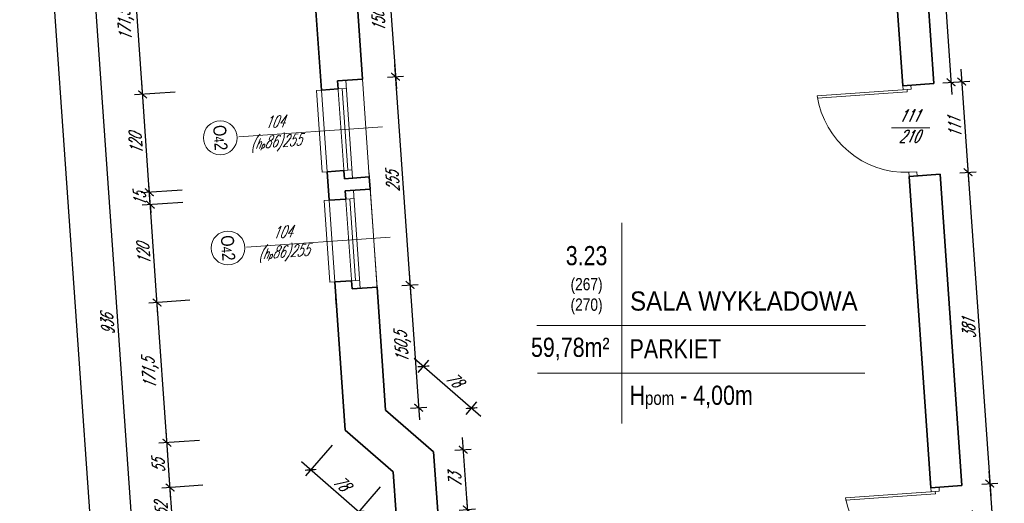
# Model space of a CAD drawing. Header units: millimetres. Extents: x 402 to 79005, y -7782 to 89952.
# Tile 44 of 256: x 21434 to 22637, y 17155 to 17746. Entities that reach past the tile are written whole.
import ezdxf

# ---------------------------------------------------------------- set-up
doc = ezdxf.new("R2010")
doc.units = ezdxf.units.MM
doc.header["$LTSCALE"] = 10
doc.linetypes.add('DASHED', pattern=[19.05, 12.7, -6.35])
doc.layers.get('0').update_dxf_attribs({"lineweight": 0})
doc.layers.get('Defpoints').update_dxf_attribs({"color": 253})
for name, color, linetype, lineweight in [('01 parter - ściany', 253, 'Continuous', 35), ('03-01_okna', 253, 'Continuous', 15), ('03_drzwi', 253, 'Continuous', 15), ('04-1_widok', 253, 'Continuous', 5), ('05-01_wymiary', 253, 'Continuous', 5), ('05-03_opis', 253, 'Continuous', 5)]:
    doc.layers.add(name, color=color, linetype=linetype, lineweight=lineweight)
doc.styles.add('ariel', font='ARIAL.TTF', dxfattribs={"width": 0.8})
doc.styles.add('ariel_wym', font='simplex.shx', dxfattribs={"width": 0.65, "oblique": 25})
doc.dimstyles.new('ariel 50', dxfattribs={"dimtxt": 15, "dimasz": 10, "dimexe": 10, "dimexo": 0, "dimgap": 5, "dimtad": 1, "dimdec": 1, "dimrnd": 0.5, "dimtxsty": 'ariel_wym', "dimblk": 'ARCHTICK', "dimcen": 2.5, "dimdle": 15, "dimazin": 0, "dimtfac": 1, "dimtdec": 1, "dimtix": 1, "dimtmove": 0, "dimatfit": 3, "dimldrblk": 'DOT', "dimfxl": 0, "dimarcsym": 0})
doc.dimstyles.new('ariel 50 wnętrze', dxfattribs={"dimtxt": 15, "dimasz": 10, "dimexe": 10, "dimexo": 0, "dimgap": 5, "dimtad": 1, "dimdec": 1, "dimrnd": 0.5, "dimtxsty": 'ariel_wym', "dimblk": 'ARCHTICK', "dimcen": 2.5, "dimdle": 15, "dimazin": 0, "dimtfac": 1, "dimtdec": 1, "dimtix": 1, "dimtmove": 0, "dimatfit": 3, "dimldrblk": 'DOT', "dimfxl": 0, "dimarcsym": 0})

# ---------------------------------------------------------------- blocks, each defined once
blk = doc.blocks.new('_ArchTick')
at = {"color": 0, "linetype": 'ByBlock', "const_width": 0.15}
blk.add_lwpolyline([(-0.5, -0.5), (0.5, 0.5)], dxfattribs=at)
blk = doc.blocks.new('*D3289')
at = {"layer": '05-01_wymiary', "color": 0, "lineweight": -2}
for p, q in [((21622.7, 17107.5), (21617, 17189.3)), ((21658, 17177.2), (21608.1, 17173.7)), ((21661.6, 17125.3), (21611.7, 17121.8))]:
    blk.add_line(p, q, dxfattribs=at)
at = {"layer": 'Defpoints', "color": 0, "lineweight": 0}
for p in [(21890.7, 17193.4), (21618.1, 17174.4), (21945.2, 17145.1)]:
    blk.add_point(p, dxfattribs=at)
at = {"layer": '05-01_wymiary', "color": 0, "lineweight": -2, "xscale": 10, "yscale": 10, "zscale": 10}
for p, rotation in [((21618.1, 17174.4), 94.0000000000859), ((21621.7, 17122.5), 274.0000000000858)]:
    blk.add_blockref('_ArchTick', p, dxfattribs=dict(at, rotation=rotation))
at = {"layer": '05-01_wymiary', "color": 0, "insert": (21607.4, 17147.6), "char_height": 15, "attachment_point": 5, "rotation": 94, "style": 'ariel_wym'}
blk.add_mtext('52', dxfattribs=at)
blk = doc.blocks.new('_Dot')
at = {"color": 0, "linetype": 'ByBlock', "lineweight": -2}
blk.add_line((-0.5, 0), (-1, 0), dxfattribs=at)
at = {"color": 0, "linetype": 'ByBlock', "const_width": 0.5}
blk.add_lwpolyline([(-0.25, 0, 1), (0.25, 0, 1)], format="xyb", close=True, dxfattribs=at)
blk = doc.blocks.new('*D3290')
at = {"layer": '05-01_wymiary', "color": 0, "lineweight": -2}
for p, q in [((21619.1, 17159.4), (21613.2, 17244.2)), ((21654.1, 17232), (21604.3, 17228.5)), ((21658, 17177.2), (21608.1, 17173.7))]:
    blk.add_line(p, q, dxfattribs=at)
at = {"layer": 'Defpoints', "color": 0, "lineweight": 0}
for p in [(21832, 17244.5), (21614.2, 17229.2), (21890.7, 17193.4)]:
    blk.add_point(p, dxfattribs=at)
at = {"layer": '05-01_wymiary', "color": 0, "lineweight": -2, "xscale": 10, "yscale": 10, "zscale": 10}
for p, rotation in [((21614.2, 17229.2), 94.00000000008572), ((21618.1, 17174.4), 274.0000000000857)]:
    blk.add_blockref('_ArchTick', p, dxfattribs=dict(at, rotation=rotation))
at = {"layer": '05-01_wymiary', "color": 0, "insert": (21603.7, 17200.9), "char_height": 15, "attachment_point": 5, "rotation": 94, "style": 'ariel_wym'}
blk.add_mtext('55', dxfattribs=at)
blk = doc.blocks.new('*D3291')
at = {"layer": '05-01_wymiary', "color": 0, "lineweight": -2}
for p, q in [((21615.3, 17214.3), (21601.2, 17415.3)), ((21642.2, 17403.1), (21592.3, 17399.6)), ((21654.1, 17232), (21604.3, 17228.5))]:
    blk.add_line(p, q, dxfattribs=at)
at = {"layer": 'Defpoints', "color": 0, "lineweight": 0}
for p in [(21871, 17419.1), (21602.3, 17400.3), (21832, 17244.5)]:
    blk.add_point(p, dxfattribs=at)
at = {"layer": '05-01_wymiary', "color": 0, "lineweight": -2, "xscale": 10, "yscale": 10, "zscale": 10}
for p, rotation in [((21602.3, 17400.3), 94.00000000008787), ((21614.2, 17229.2), 274.0000000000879)]:
    blk.add_blockref('_ArchTick', p, dxfattribs=dict(at, rotation=rotation))
at = {"layer": '05-01_wymiary', "color": 0, "insert": (21594.4, 17313.8), "char_height": 15, "attachment_point": 5, "rotation": 94, "style": 'ariel_wym'}
blk.add_mtext('171,5', dxfattribs=at)
blk = doc.blocks.new('*D3292')
at = {"layer": '05-01_wymiary', "color": 0, "lineweight": -2}
for p, q in [((21603.3, 17385.3), (21592.8, 17535)), ((21633.8, 17522.8), (21583.9, 17519.3)), ((21642.2, 17403.1), (21592.3, 17399.6))]:
    blk.add_line(p, q, dxfattribs=at)
at = {"layer": 'Defpoints', "color": 0, "lineweight": 0}
for p in [(21862.6, 17538.8), (21593.9, 17520), (21871, 17419.1)]:
    blk.add_point(p, dxfattribs=at)
at = {"layer": '05-01_wymiary', "color": 0, "lineweight": -2, "xscale": 10, "yscale": 10, "zscale": 10}
for p, rotation in [((21593.9, 17520), 94.00000000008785), ((21602.3, 17400.3), 274.0000000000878)]:
    blk.add_blockref('_ArchTick', p, dxfattribs=dict(at, rotation=rotation))
at = {"layer": '05-01_wymiary', "color": 0, "insert": (21585.6, 17459.3), "char_height": 15, "attachment_point": 5, "rotation": 94, "style": 'ariel_wym'}
blk.add_mtext('120', dxfattribs=at)
blk = doc.blocks.new('*D3293')
at = {"layer": '05-01_wymiary', "color": 0, "lineweight": -2}
for p, q in [((21592.8, 17535), (21592.1, 17545)), ((21632.7, 17537.8), (21582.9, 17534.3)), ((21593.9, 17520), (21592.8, 17535)), ((21633.8, 17522.8), (21583.9, 17519.3)), ((21593.9, 17520), (21594.6, 17510))]:
    blk.add_line(p, q, dxfattribs=at)
at = {"layer": 'Defpoints', "color": 0, "lineweight": 0}
for p in [(21861.5, 17553.8), (21592.8, 17535), (21862.6, 17538.8)]:
    blk.add_point(p, dxfattribs=at)
at = {"layer": '05-01_wymiary', "color": 0, "lineweight": -2, "xscale": 10, "yscale": 10, "zscale": 10}
for p, rotation in [((21592.8, 17535), 274.0000000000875), ((21593.9, 17520), 94.0000000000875)]:
    blk.add_blockref('_ArchTick', p, dxfattribs=dict(at, rotation=rotation))
at = {"layer": '05-01_wymiary', "color": 0, "insert": (21580.9, 17526.6), "char_height": 15, "attachment_point": 5, "rotation": 94, "style": 'ariel_wym'}
blk.add_mtext('15', dxfattribs=at)
blk = doc.blocks.new('*D3294')
at = {"layer": '05-01_wymiary', "color": 0, "lineweight": -2}
for p, q in [((21593.9, 17520), (21583.4, 17669.7)), ((21624.4, 17657.5), (21574.5, 17654)), ((21632.7, 17537.8), (21582.9, 17534.3))]:
    blk.add_line(p, q, dxfattribs=at)
at = {"layer": 'Defpoints', "color": 0, "lineweight": 0}
for p in [(21853.2, 17673.5), (21584.5, 17654.7), (21861.5, 17553.8)]:
    blk.add_point(p, dxfattribs=at)
at = {"layer": '05-01_wymiary', "color": 0, "lineweight": -2, "xscale": 10, "yscale": 10, "zscale": 10}
for p, rotation in [((21584.5, 17654.7), 94.00000000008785), ((21592.8, 17535), 274.0000000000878)]:
    blk.add_blockref('_ArchTick', p, dxfattribs=dict(at, rotation=rotation))
at = {"layer": '05-01_wymiary', "color": 0, "insert": (21576.2, 17594), "char_height": 15, "attachment_point": 5, "rotation": 94, "style": 'ariel_wym'}
blk.add_mtext('120', dxfattribs=at)
blk = doc.blocks.new('*D3295')
at = {"layer": '05-01_wymiary', "color": 0, "lineweight": -2}
for p, q in [((21585.5, 17639.7), (21571.5, 17840.7)), ((21612.4, 17828.6), (21562.5, 17825.1)), ((21624.4, 17657.5), (21574.5, 17654))]:
    blk.add_line(p, q, dxfattribs=at)
at = {"layer": 'Defpoints', "color": 0, "lineweight": 0}
for p in [(21790.3, 17841), (21572.5, 17825.8), (21853.2, 17673.5)]:
    blk.add_point(p, dxfattribs=at)
at = {"layer": '05-01_wymiary', "color": 0, "lineweight": -2, "xscale": 10, "yscale": 10, "zscale": 10}
for p, rotation in [((21572.5, 17825.8), 94.00000000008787), ((21584.5, 17654.7), 274.0000000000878)]:
    blk.add_blockref('_ArchTick', p, dxfattribs=dict(at, rotation=rotation))
at = {"layer": '05-01_wymiary', "color": 0, "insert": (21564.6, 17739.3), "char_height": 15, "attachment_point": 5, "rotation": 94, "style": 'ariel_wym'}
blk.add_mtext('171,5', dxfattribs=at)
blk = doc.blocks.new('*D3303')
at = {"layer": '05-01_wymiary', "color": 0, "lineweight": -2}
for p, q in [((21520.3, 17856.2), (21587.6, 16892.6)), ((21561.2, 17844), (21511.3, 17840.5)), ((21626.5, 16910.3), (21576.6, 16906.8))]:
    blk.add_line(p, q, dxfattribs=at)
at = {"layer": 'Defpoints', "color": 0, "lineweight": 0}
for p in [(21879.9, 17866.3), (21960, 16933.6), (21586.6, 16907.5)]:
    blk.add_point(p, dxfattribs=at)
at = {"layer": '05-01_wymiary', "color": 0, "lineweight": -2, "xscale": 10, "yscale": 10, "zscale": 10}
for p, rotation in [((21521.3, 17841.2), 94.00000000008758), ((21586.6, 16907.5), 274.0000000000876)]:
    blk.add_blockref('_ArchTick', p, dxfattribs=dict(at, rotation=rotation))
at = {"layer": '05-01_wymiary', "color": 0, "insert": (21541.5, 17373.5), "char_height": 15, "attachment_point": 5, "rotation": 94, "style": 'ariel_wym'}
blk.add_mtext('936', dxfattribs=at)
blk = doc.blocks.new('*D3316')
at = {"layer": '05-01_wymiary', "color": 0, "lineweight": -2}
for p, q in [((21752.5, 13818.9), (21443.2, 18240.8)), ((21484.2, 18228.6), (21434.3, 18225.1)), ((21791.3, 13836.7), (21741.4, 13833.2))]:
    blk.add_line(p, q, dxfattribs=at)
at = {"layer": 'Defpoints', "color": 0, "lineweight": 0}
for p in [(21816.7, 18251.8), (21444.3, 18225.8), (22198.6, 13865.1)]:
    blk.add_point(p, dxfattribs=at)
at = {"layer": '05-01_wymiary', "color": 0, "lineweight": -2, "xscale": 10, "yscale": 10, "zscale": 10}
for p, rotation in [((21444.3, 18225.8), 94.00000000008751), ((21751.4, 13833.9), 274.0000000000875)]:
    blk.add_blockref('_ArchTick', p, dxfattribs=dict(at, rotation=rotation))
at = {"layer": '05-01_wymiary', "color": 0, "insert": (21584, 16028.9), "char_height": 15, "attachment_point": 5, "rotation": 94, "style": 'ariel_wym'}
blk.add_mtext('4402,5', dxfattribs=at)
blk = doc.blocks.new('*D3340')
at = {"layer": '05-01_wymiary', "color": 0, "lineweight": -2}
for p, q in [((22554.6, 17924.5), (22573.5, 17654.5)), ((22545.7, 17908.9), (22565.6, 17910.3)), ((22562.5, 17668.7), (22582.4, 17670.1))]:
    blk.add_line(p, q, dxfattribs=at)
at = {"layer": 'Defpoints', "color": 0, "lineweight": 0}
for p in [(22534.5, 17908.1), (22551.2, 17668), (22572.4, 17669.4)]:
    blk.add_point(p, dxfattribs=at)
at = {"layer": '05-01_wymiary', "color": 0, "lineweight": -2, "xscale": 10, "yscale": 10, "zscale": 10}
for p, rotation in [((22555.6, 17909.6), 94.00000000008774), ((22572.4, 17669.4), 274.0000000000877)]:
    blk.add_blockref('_ArchTick', p, dxfattribs=dict(at, rotation=rotation))
at = {"layer": '05-01_wymiary', "color": 0, "insert": (22550.1, 17788.5), "char_height": 15, "attachment_point": 5, "rotation": 94, "style": 'ariel_wym'}
blk.add_mtext('240,5', dxfattribs=at)
blk = doc.blocks.new('*D3341')
at = {"layer": '05-01_wymiary', "color": 0, "lineweight": -2}
for p, q in [((22584.4, 17685.3), (22594.2, 17544.6)), ((22575.4, 17669.7), (22595.4, 17671)), ((22583.2, 17558.8), (22603.1, 17560.2))]:
    blk.add_line(p, q, dxfattribs=at)
at = {"layer": 'Defpoints', "color": 0, "lineweight": 0}
for p in [(22551.2, 17668), (22559, 17557.1), (22593.2, 17559.5)]:
    blk.add_point(p, dxfattribs=at)
at = {"layer": '05-01_wymiary', "color": 0, "lineweight": -2, "xscale": 10, "yscale": 10, "zscale": 10}
for p, rotation in [((22585.4, 17670.4), 94.00000000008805), ((22593.2, 17559.5), 274.0000000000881)]:
    blk.add_blockref('_ArchTick', p, dxfattribs=dict(at, rotation=rotation))
at = {"layer": '05-01_wymiary', "color": 0, "insert": (22576.8, 17614.1), "char_height": 15, "attachment_point": 5, "rotation": 94, "style": 'ariel_wym'}
blk.add_mtext('111', dxfattribs=at)
blk = doc.blocks.new('*D3342')
at = {"layer": '05-01_wymiary', "color": 0, "lineweight": -2}
for p, q in [((22592.1, 17574.5), (22620.8, 17164.3)), ((22583.2, 17558.8), (22603.1, 17560.2)), ((22609.8, 17178.6), (22629.7, 17179.9))]:
    blk.add_line(p, q, dxfattribs=at)
at = {"layer": 'Defpoints', "color": 0, "lineweight": 0}
for p in [(22559, 17557.1), (22585.6, 17176.9), (22619.7, 17179.2)]:
    blk.add_point(p, dxfattribs=at)
at = {"layer": '05-01_wymiary', "color": 0, "lineweight": -2, "xscale": 10, "yscale": 10, "zscale": 10}
for p, rotation in [((22593.2, 17559.5), 94.00000000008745), ((22619.7, 17179.2), 274.0000000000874)]:
    blk.add_blockref('_ArchTick', p, dxfattribs=dict(at, rotation=rotation))
at = {"layer": '05-01_wymiary', "color": 0, "insert": (22594, 17368.5), "char_height": 15, "attachment_point": 5, "rotation": 94, "style": 'ariel_wym'}
blk.add_mtext('381', dxfattribs=at)
blk = doc.blocks.new('*D3343')
at = {"layer": '05-01_wymiary', "color": 0, "lineweight": -2}
for p, q in [((22618.7, 17194.2), (22628.5, 17054.1)), ((22609.8, 17178.6), (22629.7, 17179.9)), ((22617.5, 17068.3), (22637.4, 17069.7))]:
    blk.add_line(p, q, dxfattribs=at)
at = {"layer": 'Defpoints', "color": 0, "lineweight": 0}
for p in [(22585.6, 17176.9), (22593.3, 17066.6), (22627.5, 17069)]:
    blk.add_point(p, dxfattribs=at)
at = {"layer": '05-01_wymiary', "color": 0, "lineweight": -2, "xscale": 10, "yscale": 10, "zscale": 10}
for p, rotation in [((22619.7, 17179.2), 94.0000000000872), ((22627.5, 17069), 274.0000000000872)]:
    blk.add_blockref('_ArchTick', p, dxfattribs=dict(at, rotation=rotation))
at = {"layer": '05-01_wymiary', "color": 0, "insert": (22609.7, 17123.2), "char_height": 15, "attachment_point": 5, "rotation": 94, "style": 'ariel_wym'}
blk.add_mtext('110,5', dxfattribs=at)
blk = doc.blocks.new('*D2609')
at = {"layer": '05-01_wymiary', "color": 0, "lineweight": -2}
for p, q in [((21916.5, 17332.3), (21997.8, 17261.6)), ((21921.2, 17314.9), (21934.4, 17330)), ((21979.9, 17263.8), (21993.1, 17278.9))]:
    blk.add_line(p, q, dxfattribs=at)
at = {"layer": 'Defpoints', "color": 0, "lineweight": 0}
for p in [(21881.4, 17269.1), (21986.5, 17271.4), (21940.1, 17218.1)]:
    blk.add_point(p, dxfattribs=at)
at = {"layer": '05-01_wymiary', "color": 0, "lineweight": -2, "xscale": 10, "yscale": 10, "zscale": 10}
for p, rotation in [((21927.8, 17322.4), 139.0000000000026), ((21986.5, 17271.4), 319.0000000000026)]:
    blk.add_blockref('_ArchTick', p, dxfattribs=dict(at, rotation=rotation))
at = {"layer": '05-01_wymiary', "color": 0, "insert": (21965.4, 17306.3), "char_height": 15, "attachment_point": 5, "rotation": 319, "style": 'ariel_wym'}
blk.add_mtext('78', dxfattribs=at)
blk = doc.blocks.new('*D2617')
at = {"layer": '05-01_wymiary', "color": 0, "lineweight": -2}
for p, q in [((21882, 17841.3), (21894.6, 17661.3)), ((21873.1, 17825.6), (21893, 17827)), ((21883.6, 17675.6), (21903.5, 17677))]:
    blk.add_line(p, q, dxfattribs=at)
at = {"layer": 'Defpoints', "color": 0, "lineweight": 0}
for p in [(21842.7, 17823.5), (21893.5, 17676.3), (21853.2, 17673.5)]:
    blk.add_point(p, dxfattribs=at)
at = {"layer": '05-01_wymiary', "color": 0, "lineweight": -2, "xscale": 10, "yscale": 10, "zscale": 10}
for p, rotation in [((21883, 17826.3), 94.00000000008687), ((21893.5, 17676.3), 274.0000000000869)]:
    blk.add_blockref('_ArchTick', p, dxfattribs=dict(at, rotation=rotation))
at = {"layer": '05-01_wymiary', "color": 0, "insert": (21874.4, 17750.3), "char_height": 15, "attachment_point": 5, "rotation": 94, "style": 'ariel_wym'}
blk.add_mtext('150,5', dxfattribs=at)
blk = doc.blocks.new('*D2618')
at = {"layer": '05-01_wymiary', "color": 0, "lineweight": -2}
for p, q in [((21892.5, 17691.3), (21912.4, 17407)), ((21883.6, 17675.6), (21903.5, 17677)), ((21901.3, 17421.2), (21921.3, 17422.6))]:
    blk.add_line(p, q, dxfattribs=at)
at = {"layer": 'Defpoints', "color": 0, "lineweight": 0}
for p in [(21853.2, 17673.5), (21911.3, 17421.9), (21871, 17419.1)]:
    blk.add_point(p, dxfattribs=at)
at = {"layer": '05-01_wymiary', "color": 0, "lineweight": -2, "xscale": 10, "yscale": 10, "zscale": 10}
for p, rotation in [((21893.5, 17676.3), 94.00000000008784), ((21911.3, 17421.9), 274.0000000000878)]:
    blk.add_blockref('_ArchTick', p, dxfattribs=dict(at, rotation=rotation))
at = {"layer": '05-01_wymiary', "color": 0, "insert": (21890, 17548.2), "char_height": 15, "attachment_point": 5, "rotation": 94, "style": 'ariel_wym'}
blk.add_mtext('255', dxfattribs=at)
blk = doc.blocks.new('*D2619')
at = {"layer": '05-01_wymiary', "color": 0, "lineweight": -2}
for p, q in [((21910.3, 17436.9), (21922.9, 17257)), ((21901.3, 17421.2), (21921.3, 17422.6)), ((21911.8, 17271.2), (21931.8, 17272.6))]:
    blk.add_line(p, q, dxfattribs=at)
at = {"layer": 'Defpoints', "color": 0, "lineweight": 0}
for p in [(21871, 17419.1), (21881.4, 17269.1), (21921.8, 17271.9)]:
    blk.add_point(p, dxfattribs=at)
at = {"layer": '05-01_wymiary', "color": 0, "lineweight": -2, "xscale": 10, "yscale": 10, "zscale": 10}
for p, rotation in [((21911.3, 17421.9), 94.00000000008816), ((21921.8, 17271.9), 274.0000000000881)]:
    blk.add_blockref('_ArchTick', p, dxfattribs=dict(at, rotation=rotation))
at = {"layer": '05-01_wymiary', "color": 0, "insert": (21902.7, 17345.9), "char_height": 15, "attachment_point": 5, "rotation": 94, "style": 'ariel_wym'}
blk.add_mtext('150,5', dxfattribs=at)
blk = doc.blocks.new('*D2620')
at = {"layer": '05-01_wymiary', "color": 0, "lineweight": -2}
for p, q in [((21975.1, 17235.5), (21982.3, 17132.7)), ((21966.2, 17219.9), (21986.1, 17221.3)), ((21971.3, 17146.9), (21991.2, 17148.3))]:
    blk.add_line(p, q, dxfattribs=at)
at = {"layer": 'Defpoints', "color": 0, "lineweight": 0}
for p in [(21940.1, 17218.1), (21945.2, 17145.1), (21981.3, 17147.6)]:
    blk.add_point(p, dxfattribs=at)
at = {"layer": '05-01_wymiary', "color": 0, "lineweight": -2, "xscale": 10, "yscale": 10, "zscale": 10}
for p, rotation in [((21976.2, 17220.6), 94.00000000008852), ((21981.3, 17147.6), 274.0000000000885)]:
    blk.add_blockref('_ArchTick', p, dxfattribs=dict(at, rotation=rotation))
at = {"layer": '05-01_wymiary', "color": 0, "insert": (21966.2, 17183.2), "char_height": 15, "attachment_point": 5, "rotation": 94, "style": 'ariel_wym'}
blk.add_mtext('73', dxfattribs=at)
blk = doc.blocks.new('*D2621')
at = {"layer": '05-01_wymiary', "color": 0, "lineweight": -2}
for p, q in [((21980.2, 17162.6), (21993.5, 16973.1)), ((21971.3, 17146.9), (21991.2, 17148.3)), ((21982.5, 16987.3), (22002.4, 16988.7))]:
    blk.add_line(p, q, dxfattribs=at)
at = {"layer": 'Defpoints', "color": 0, "lineweight": 0}
for p in [(21945.2, 17145.1), (21992.4, 16988), (21956.4, 16985.5)]:
    blk.add_point(p, dxfattribs=at)
at = {"layer": '05-01_wymiary', "color": 0, "lineweight": -2, "xscale": 10, "yscale": 10, "zscale": 10}
for p, rotation in [((21981.3, 17147.6), 94.00000000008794), ((21992.4, 16988), 274.0000000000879)]:
    blk.add_blockref('_ArchTick', p, dxfattribs=dict(at, rotation=rotation))
at = {"layer": '05-01_wymiary', "color": 0, "insert": (21974.4, 17067), "char_height": 15, "attachment_point": 5, "rotation": 94, "style": 'ariel_wym'}
blk.add_mtext('160', dxfattribs=at)
blk = doc.blocks.new('*D3065')
at = {"layer": '05-01_wymiary', "color": 0, "lineweight": -2}
for p, q in [((21816.2, 17226.2), (21783.4, 17188.5)), ((21859.9, 17135.1), (21778.6, 17205.9)), ((21874.9, 17175.2), (21842.1, 17137.4))]:
    blk.add_line(p, q, dxfattribs=at)
at = {"layer": 'Defpoints', "color": 0, "lineweight": 0}
for p in [(21832, 17244.5), (21789.9, 17196), (21890.7, 17193.4)]:
    blk.add_point(p, dxfattribs=at)
at = {"layer": '05-01_wymiary', "color": 0, "lineweight": -2, "xscale": 10, "yscale": 10, "zscale": 10}
for p, rotation in [((21789.9, 17196), 139.0000000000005), ((21848.6, 17145), 319.0000000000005)]:
    blk.add_blockref('_ArchTick', p, dxfattribs=dict(at, rotation=rotation))
at = {"layer": '05-01_wymiary', "color": 0, "insert": (21827.5, 17179.9), "char_height": 15, "attachment_point": 5, "rotation": 319, "style": 'ariel_wym'}
blk.add_mtext('78', dxfattribs=at)

msp = doc.modelspace()

# ---------------------------------------------------------------- linework, layer by layer
at = {"layer": '01 parter - ściany'}
for p, q in [((22513.34, 17665.31), (22496.27, 17909.42)), ((22551.25, 17667.96), (22534.46, 17908.08)), ((21802.98, 17659.95), (21790.32, 17841)), ((21853.16, 17673.48), (21842.67, 17823.49)), ((21822.74, 17671.35), (21853.16, 17673.48)), ((21822.74, 17671.35), (21823.43, 17661.38)), ((22551.25, 17667.96), (22513.34, 17665.31)), ((21823.43, 17661.38), (21802.98, 17659.95)), ((21830.41, 17561.62), (21809.96, 17560.19)), ((21812.4, 17525.28), (21809.96, 17560.19)), ((21831.11, 17551.64), (21830.41, 17561.62)), ((21831.11, 17551.64), (21861.53, 17553.77)), ((21862.58, 17538.81), (21861.53, 17553.77)), ((22559, 17557.13), (22521.09, 17554.48)), ((22547.68, 17174.21), (22521.09, 17554.48)), ((22585.59, 17176.86), (22559, 17557.13)), ((21832.15, 17536.68), (21862.58, 17538.81)), ((21862.58, 17538.81), (21832.15, 17536.68)), ((21832.15, 17536.68), (21832.85, 17526.71)), ((21832.85, 17526.71), (21812.4, 17525.28)), ((21839.83, 17426.95), (21819.38, 17425.52)), ((21832.04, 17244.46), (21819.38, 17425.52)), ((21840.53, 17416.97), (21839.83, 17426.95)), ((21840.53, 17416.97), (21870.95, 17419.1)), ((21870.95, 17419.1), (21840.53, 17416.97)), ((21881.44, 17269.09), (21870.95, 17419.1)), ((21820.77, 17405.57), (21821.47, 17395.59)), ((21940.14, 17218.06), (21881.44, 17269.09)), ((21890.74, 17193.43), (21832.04, 17244.46)), ((21945.24, 17145.12), (21940.14, 17218.06)), ((21894.37, 17141.56), (21890.74, 17193.43)), ((22585.59, 17176.86), (22547.68, 17174.21))]:
    msp.add_line(p, q, dxfattribs=at)
at = {"layer": '03-01_okna', "linetype": 'Continuous', "lineweight": 0}
for p, q in [((21831.11, 17551.64), (21822.74, 17671.35)), ((21833.41, 17662.07), (21823.43, 17661.38)), ((21835.4, 17561.97), (21828.42, 17661.72)), ((21841.08, 17552.34), (21832.71, 17672.05)), ((21840.39, 17562.32), (21830.41, 17561.62)), ((21840.53, 17416.97), (21832.15, 17536.68)), ((21850.5, 17417.67), (21842.13, 17537.38)), ((21862.58, 17538.81), (21870.95, 17419.1)), ((21842.83, 17527.4), (21832.85, 17526.71)), ((21844.82, 17427.3), (21837.84, 17527.05)), ((21849.8, 17427.65), (21839.83, 17426.95))]:
    msp.add_line(p, q, dxfattribs=at)
at = {"layer": '03-01_okna', "linetype": 'DASHED'}
for p, q in [((21802.98, 17659.95), (21809.96, 17560.19)), ((21819.38, 17425.52), (21812.4, 17525.28))]:
    msp.add_line(p, q, dxfattribs=at)
at = {"layer": '03-01_okna', "linetype": 'Continuous', "lineweight": 0}
for points in [[(21809.96, 17560.19), (21803.98, 17559.77), (21797, 17659.53), (21802.98, 17659.95)], [(21819.38, 17425.52), (21813.39, 17425.1), (21806.42, 17524.86), (21812.4, 17525.28)]]:
    msp.add_lwpolyline(points, dxfattribs=at)
at = {"layer": '03_drzwi'}
for p, q in [((22513.69, 17660.32), (22513.34, 17665.31)), ((22523.67, 17661.02), (22523.32, 17666.01)), ((22518.68, 17660.67), (22408.95, 17653)), ((22518.89, 17657.68), (22409.15, 17650.01)), ((22523.67, 17661.02), (22513.69, 17660.32)), ((22518.68, 17660.67), (22523.67, 17661.02)), ((22518.89, 17657.68), (22518.68, 17660.67)), ((22499.66, 17613.97), (22546.31, 17613.97)), ((22530.72, 17560.17), (22520.74, 17559.47)), ((22520.74, 17559.47), (22521.09, 17554.48)), ((22530.72, 17560.17), (22531.07, 17555.18)), ((22553.02, 17169.57), (22443.29, 17161.9)), ((22548.03, 17169.22), (22547.68, 17174.21)), ((22558.01, 17169.92), (22548.03, 17169.22)), ((22553.02, 17169.57), (22558.01, 17169.92)), ((22553.23, 17166.58), (22553.02, 17169.57)), ((22558.01, 17169.92), (22557.66, 17174.91)), ((22553.23, 17166.58), (22443.5, 17158.91))]:
    msp.add_line(p, q, dxfattribs=at)
for centre, radius, start, end in [((22517.36, 17669.04), 109.6, 188.41811, 272.18006), ((22555.12, 17183.02), 113.81, 190.69706, 272.47102)]:
    msp.add_arc(centre, radius, start, end, dxfattribs=at)
at = {"layer": '04-1_widok'}
for p, q in [((21853.16, 17673.48), (21861.53, 17553.77)), ((21861.18, 17558.76), (21872.35, 17399.15))]:
    msp.add_line(p, q, dxfattribs=at)
at = {"layer": '05-03_opis', "lineweight": 0}
for p, q in [((21877.68, 17615.05), (21702.09, 17602.77)), ((21887.1, 17480.38), (21711.51, 17468.1))]:
    msp.add_line(p, q, dxfattribs=at)
at = {"layer": '05-03_opis'}
for p, q in [((22169.97, 17497.73), (22169.97, 17252.68)), ((22066.22, 17372.45), (22467.73, 17372.45)), ((22067, 17314.09), (22466.91, 17314.09))]:
    msp.add_line(p, q, dxfattribs=at)
at = {"layer": '05-03_opis', "lineweight": 0}
for centre in [(21679.43, 17601.69), (21688.84, 17467.01)]:
    msp.add_circle(centre, 20.69, dxfattribs=at)

# ---------------------------------------------------------------- texts
at = {"layer": '03_drzwi', "insert": (22508.6, 17596.09), "char_height": 15, "width": 160.5905, "attachment_point": 7, "style": 'ariel_wym'}
msp.add_mtext('111\\P210', dxfattribs=at)
at = {"layer": '05-03_opis', "lineweight": 0, "attachment_point": 5}
for s, insert, char_height, width, rotation, style in [('104\\P({\\H0.8333x;h\\H0.6x;p}86)255', (21746.79, 17606.97), 14.4, 62.6613, 4, 'ariel_wym'), ('O{\\H0.7576x;4}2', (21679.43, 17601.69), 15.84, 75.1935, 274, 'ariel'), ('O{\\H0.7576x;4}2', (21688.84, 17467.01), 15.84, 75.1935, 274, 'ariel'), ('104\\P({\\H0.8333x;h\\H0.6x;p}86)255', (21756.21, 17472.3), 14.4, 62.6613, 4, 'ariel_wym')]:
    msp.add_mtext(s, dxfattribs=dict(at, insert=insert, char_height=char_height, width=width, rotation=rotation, style=style))
at = {"layer": '05-03_opis', "style": 'ariel'}
for s, insert, char_height, width, attachment_point in [('{\\fArial|b0|i0|c238|p34;3.23\\P\\H0.6404x;(267)\\P(270)}', (22127, 17427.6), 23.4234, 108.9126, 5), ('\\W0.9;{\\fArial|b0|i0|c238|p34;SALA WYKŁADOWA}', (22180.12, 17402.07), 23.4234, 356.6375, 4), ('{\\fArial|b0|i0|c238|p34;59,78m²}', (22107.07, 17343.55), 23.4234, 108.9126, 5), (' PARKIET', (22172.24, 17343.82), 23.423, 322.789, 4), ('{\\fArial|b0|i0|c238|p34; H\\H0.7x;pom\\H1.429x; - 4,00m}', (22172.24, 17284.64), 23.4234, 322.789, 4)]:
    msp.add_mtext(s, dxfattribs=dict(at, insert=insert, char_height=char_height, width=width, attachment_point=attachment_point))

# ---------------------------------------------------------------- dimensions: what is measured, and where the dimension line sits
at = {"layer": '05-01_wymiary'}
for base, p1, p2, dimstyle, picture, middle in [((21444.3, 18225.8), (22198.57, 13865.14), (21816.73, 18251.85), 'ariel 50', '*D3316', (21583.96, 16028.87)), ((21586.6, 16907.52), (21879.9, 17866.31), (21960.03, 16933.63), 'ariel 50', '*D3303', (21541.49, 17373.51)), ((21572.51, 17825.77), (21853.16, 17673.48), (21790.32, 17841), 'ariel 50', '*D3295', (21564.6, 17739.26)), ((21893.54, 17676.3), (21842.67, 17823.49), (21853.16, 17673.48), 'ariel 50 wnętrze', '*D2617', (21874.4, 17750.34)), ((21584.48, 17654.69), (21861.53, 17553.77), (21853.16, 17673.48), 'ariel 50', '*D3294', (21576.19, 17593.97)), ((21592.85, 17534.98), (21862.58, 17538.81), (21861.53, 17553.77), 'ariel 50', '*D3293', (21580.9, 17526.63)), ((21593.89, 17520.02), (21870.95, 17419.1), (21862.58, 17538.81), 'ariel 50', '*D3292', (21585.61, 17459.29)), ((21602.26, 17400.31), (21832.04, 17244.46), (21870.95, 17419.1), 'ariel 50', '*D3291', (21594.35, 17313.8)), ((21614.23, 17229.23), (21890.74, 17193.43), (21832.04, 17244.46), 'ariel 50', '*D3290', (21603.68, 17200.92)), ((21981.27, 17147.63), (21940.14, 17218.06), (21945.24, 17145.12), 'ariel 50 wnętrze', '*D2620', (21966.25, 17183.24)), ((21618.06, 17174.36), (21945.24, 17145.12), (21890.74, 17193.43), 'ariel 50', '*D3289', (21607.41, 17147.56))]:
    dim = msp.add_linear_dim(base=base, p1=p1, p2=p2, angle=94, dimstyle=dimstyle, dxfattribs=at)
    dim.commit()
    dim.dimension.update_dxf_attribs({"geometry": picture, "text_midpoint": middle})
for base, p1, p2, picture, middle in [((22572.44, 17669.44), (22534.46, 17908.08), (22551.25, 17667.96), '*D3340', (22550.15, 17788.53)), ((21911.32, 17421.92), (21853.16, 17673.48), (21870.95, 17419.1), '*D2618', (21889.96, 17548.24)), ((22593.16, 17559.52), (22551.25, 17667.96), (22559, 17557.13), '*D3341', (22576.81, 17614.06)), ((22619.75, 17179.25), (22559, 17557.13), (22585.59, 17176.86), '*D3342', (22593.98, 17368.51)), ((21921.81, 17271.91), (21870.95, 17419.1), (21881.44, 17269.09), '*D2619', (21902.67, 17345.95)), ((22627.45, 17069.02), (22585.59, 17176.86), (22593.3, 17066.63), '*D3343', (22609.71, 17123.16)), ((21992.43, 16988.02), (21945.24, 17145.12), (21956.41, 16985.51), '*D2621', (21974.38, 17066.96))]:
    dim = msp.add_linear_dim(base=base, p1=p1, p2=p2, angle=94, dimstyle='ariel 50 wnętrze', override={"dimtmove": 1}, dxfattribs=at)
    dim.commit()
    dim.dimension.update_dxf_attribs({"geometry": picture, "text_midpoint": middle})
for p1, p2, distance, dimstyle, picture, middle in [((21881.44, 17269.09), (21940.14, 17218.06), 70.67, 'ariel 50 wnętrze', '*D2609', (21965.36, 17306.35)), ((21890.74, 17193.43), (21832.04, 17244.46), 64.19, 'ariel 50', '*D3065', (21827.48, 17179.93))]:
    dim = msp.add_aligned_dim(p1=p1, p2=p2, distance=distance, dimstyle=dimstyle, dxfattribs=at)
    dim.commit()
    dim.dimension.update_dxf_attribs({"geometry": picture, "text_midpoint": middle})

doc.saveas('drawing.dxf')
